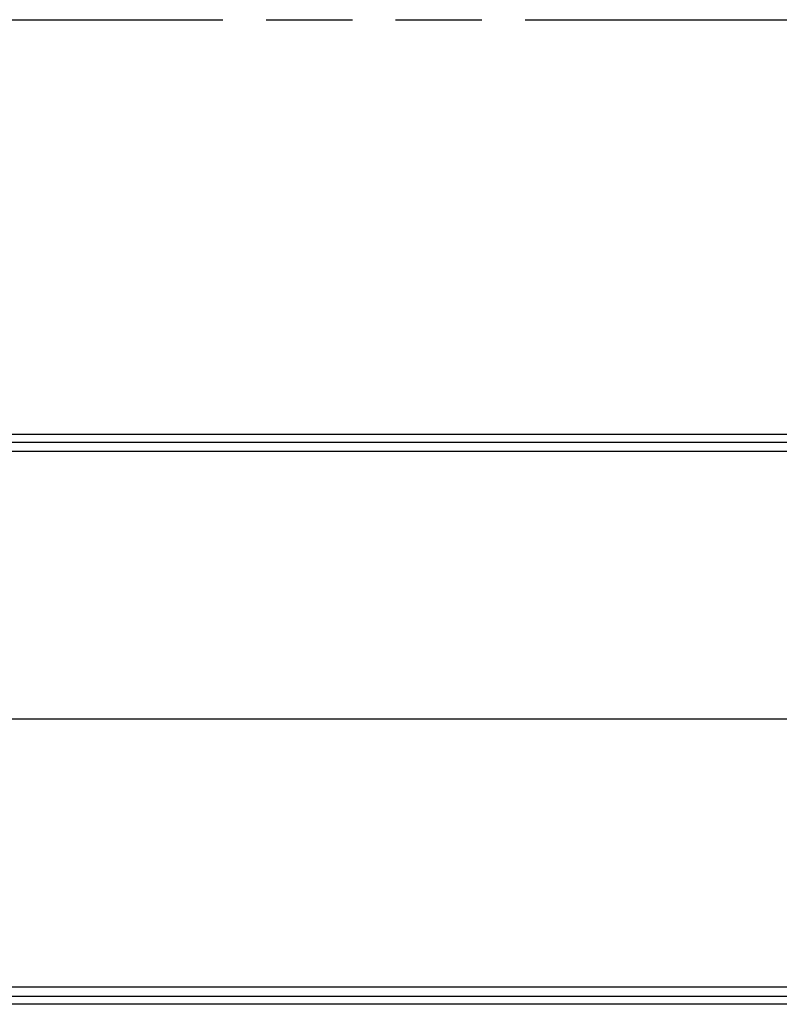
# Model space of a CAD drawing. Header units: millimetres. Extents: x 0 to 210, y 0 to 297.
# Tile 14 of 39: x 102 to 119, y 135 to 157. Entities that reach past the tile are written whole.
import ezdxf

# ---------------------------------------------------------------- set-up
doc = ezdxf.new("R2010")
doc.units = ezdxf.units.MM
doc.header["$LTSCALE"] = 19.36
doc.linetypes.add('PHANTOM', pattern=[0.8, 0.45, -0.05, 0.1, -0.05, 0.1, -0.05])
doc.layers.get('0').update_dxf_attribs({"linetype": 'CONTINUOUS'})
doc.layers.add('DEFAULT_3', color=7, linetype='PHANTOM')

msp = doc.modelspace()

# ---------------------------------------------------------------- linework, layer by layer
at = {"color": 7, "linetype": 'CONTINUOUS'}
for p, q in [((93.7451, 147.5399), (122.2587, 147.5399)), ((132.4086, 147.3542), (93.3451, 147.3542)), ((120.9784, 141.1538), (93.3451, 141.1525)), ((122.2586, 134.7634), (41.0806, 134.7634))]:
    msp.add_line(p, q, dxfattribs=at)
at = {"color": 9, "linetype": 'CONTINUOUS'}
for p, q in [((93.3451, 147.1578), (132.4087, 147.1578)), ((132.4086, 135.1456), (41.0773, 135.1456)), ((41.0778, 134.9492), (132.4086, 134.9492))]:
    msp.add_line(p, q, dxfattribs=at)
at = {"layer": 'DEFAULT_3', "color": 7, "linetype": 'PHANTOM'}
msp.add_line((36.0815, 156.8305), (172.6224, 156.8305), dxfattribs=at)

doc.saveas('drawing.dxf')
